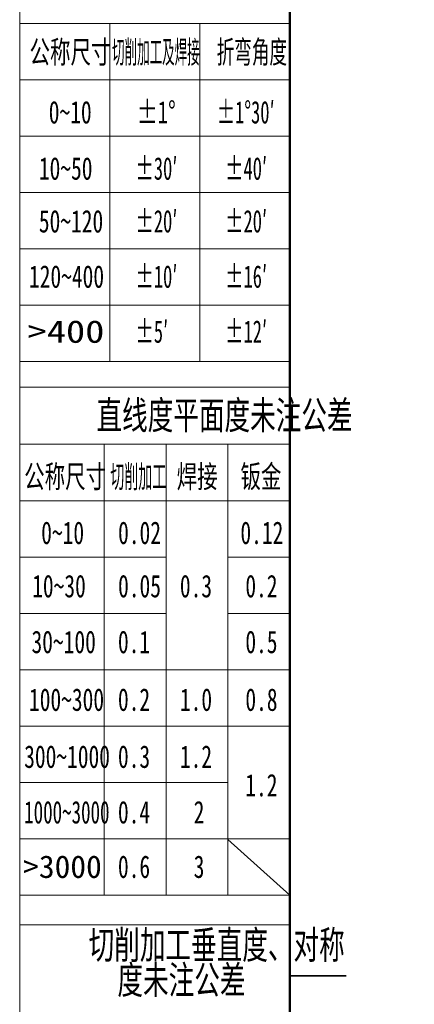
# Model space of a CAD drawing. Header units: millimetres. Extents: x 0 to 420, y 0 to 297.
# Tile 6 of 13: x 0 to 35, y 147 to 234. Entities that reach past the tile are written whole.
import ezdxf

# ---------------------------------------------------------------- set-up
doc = ezdxf.new("R2010")
doc.units = ezdxf.units.MM
doc.layers.get('0').update_dxf_attribs({"lineweight": 18})
doc.layers.add('标注层', color=150, linetype='Continuous', lineweight=18)
doc.styles.add('SLDTEXTSTYLE0', font='txt', dxfattribs={"width": 0.7})
doc.styles.add('SLDTEXTSTYLE10', font='txt', dxfattribs={"width": 1.253219})
doc.styles.add('SLDTEXTSTYLE11', font='txt', dxfattribs={"width": 0.477371})
doc.styles.add('SLDTEXTSTYLE12', font='txt', dxfattribs={"width": 0.618901})
doc.styles.add('SLDTEXTSTYLE2', font='txt', dxfattribs={"width": 0.7})
doc.styles.add('SLDTEXTSTYLE5', font='txt', dxfattribs={"width": 0.677991})
doc.styles.add('SLDTEXTSTYLE7', font='txt', dxfattribs={"width": 1.026693})
doc.styles.add('SLDTEXTSTYLE8', font='txt', dxfattribs={"width": 0.601124})
doc.styles.add('SLDTEXTSTYLE9', font='txt', dxfattribs={"width": 0.427578})

# ---------------------------------------------------------------- blocks, each defined once
blk = doc.blocks.new('SW_NOTE_18')
at = {"layer": '标注层', "color": 0, "char_height": 2.5, "attachment_point": 2, "style": 'SLDTEXTSTYLE0'}
for s, insert, width in [('切削加工垂直度、对称', (17.188, 3.223), 49.6257), ('度未注公差', (14.059, 0.112), 24.57821)]:
    blk.add_mtext(s, dxfattribs=dict(at, insert=insert, width=width))

msp = doc.modelspace()

# ---------------------------------------------------------------- linework, layer by layer
at = {"color": 7, "linetype": 'Continuous', "lineweight": 18}
msp.add_line((-0.0005, 297.3966), (-0.0005, 0.3966), dxfattribs=at)
at = {"color": 1, "linetype": 'Continuous', "lineweight": 18}
for p, q in [((-0.0005, 290.9894), (-0.0005, 0.3966)), ((7.993, 233.9946), (-0.0005, 233.9946)), ((7.993, 233.9946), (7.993, 203.9946)), ((7.993, 233.9946), (15.993, 233.9946)), ((15.993, 233.9946), (15.993, 203.9946)), ((15.993, 233.9946), (23.9959, 233.9946)), ((-0.0005, 228.9946), (23.9959, 228.9946)), ((-0.0005, 223.9946), (23.9959, 223.9946)), ((-0.0005, 218.9946), (23.9959, 218.9946)), ((-0.0005, 213.9946), (23.9959, 213.9946)), ((-0.0005, 208.9946), (23.9959, 208.9946)), ((-0.0005, 203.9946), (23.9959, 203.9946)), ((-0.0005, 201.7402), (23.9959, 201.7402)), ((7.4959, 196.6533), (-0.0005, 196.6533)), ((7.4959, 196.6533), (7.4959, 156.6533)), ((12.9959, 196.6533), (7.4959, 196.6533)), ((12.9959, 196.6533), (12.9959, 156.6533)), ((18.4959, 196.6533), (12.9959, 196.6533)), ((18.4959, 196.6533), (18.4959, 156.6533)), ((18.4959, 196.6533), (23.9959, 196.6533)), ((-0.0005, 191.6533), (23.9959, 191.6533)), ((-0.0005, 186.6533), (12.9959, 186.6533)), ((18.4959, 186.6533), (23.9959, 186.6533)), ((-0.0005, 181.6533), (12.9959, 181.6533)), ((18.4959, 181.6533), (23.9937, 181.6533)), ((-0.0005, 176.6533), (23.9959, 176.6533)), ((-0.0005, 171.6533), (23.9959, 171.6533)), ((-0.0048, 166.6533), (18.4959, 166.6533)), ((-0.0005, 161.6533), (23.9959, 161.6533)), ((18.4959, 161.5923), (23.9959, 156.6533)), ((-0.0005, 156.6533), (23.9959, 156.6533)), ((-0.0005, 154.0076), (23.9959, 154.0076))]:
    msp.add_line(p, q, dxfattribs=at)
at = {"color": 7, "linetype": 'Continuous', "lineweight": 50}
msp.add_line((23.9959, 5.9894), (23.9959, 290.9894), dxfattribs=at)
at = {"color": 7, "linetype": 'Continuous', "lineweight": 35}
msp.add_line((28.9959, 149.4894), (23.9959, 149.4894), dxfattribs=at)

# ---------------------------------------------------------------- block references
at = {"layer": '标注层', "color": 1}
msp.add_blockref('SW_NOTE_18', (0.3082, 150.2699), dxfattribs=at)

# ---------------------------------------------------------------- texts
for s, insert, char_height, width, attachment_point, style in [('公称尺寸', (0.8729, 232.4656), 2, 15.517318, 1, 'SLDTEXTSTYLE0'), ('切削加工及焊接', (8.2029, 232.4656), 2, 16.940673, 1, 'SLDTEXTSTYLE9'), ('折弯角度', (17.4942, 232.4656), 2, 13.392633, 1, 'SLDTEXTSTYLE8'), ('0~10', (2.5803, 227.1224), 2, 7.617877, 1, 'SLDTEXTSTYLE2'), ('%%P1%%D', (10.4111, 227.1224), 2, 6.620824, 1, 'SLDTEXTSTYLE5'), ('%%P1%%D30′', (17.4942, 227.1224), 2, 12.559791, 1, 'SLDTEXTSTYLE8'), ('10~50', (1.7025, 222.1322), 2, 9.35419, 1, 'SLDTEXTSTYLE2'), ('%%P30′', (10.2792, 222.1322), 2, 7.401545, 1, 'SLDTEXTSTYLE8'), ('%%P40′', (18.2442, 222.1322), 2, 7.401545, 1, 'SLDTEXTSTYLE8'), ('%%P20′', (10.2792, 217.4491), 2, 7.401545, 1, 'SLDTEXTSTYLE8'), ('%%P20′', (18.2442, 217.4491), 2, 7.401545, 1, 'SLDTEXTSTYLE8'), ('50~120', (1.7025, 217.4491), 2, 11.575419, 1, 'SLDTEXTSTYLE2'), ('120~400', (0.8248, 212.5439), 2, 13.358659, 1, 'SLDTEXTSTYLE2'), ('%%P10′', (10.2792, 212.5439), 2, 7.401545, 1, 'SLDTEXTSTYLE8'), ('%%P16′', (18.2456, 212.5439), 2, 7.401545, 1, 'SLDTEXTSTYLE8'), ('>400', (0.7005, 207.6613), 2, 13.49836, 1, 'SLDTEXTSTYLE10'), ('%%P5′', (10.2792, 207.6613), 2, 5.68213, 1, 'SLDTEXTSTYLE8'), ('%%P12′', (18.2456, 207.6613), 2, 7.401545, 1, 'SLDTEXTSTYLE8'), ('直线度平面度未注公差', (18.1914, 200.4886), 2.5, 49.547486, 2, 'SLDTEXTSTYLE0'), ('公称尺寸', (0.397, 194.7979), 2, 15.517318, 1, 'SLDTEXTSTYLE0'), ('切削加工', (8.05, 194.7979), 2, 10.678181, 1, 'SLDTEXTSTYLE11'), ('焊接', (13.9447, 194.7979), 2, 7.680447, 1, 'SLDTEXTSTYLE0'), ('钣金', (19.6093, 194.7979), 2, 7.711732, 1, 'SLDTEXTSTYLE0'), ('0~10', (1.9089, 189.8071), 2, 7.617877, 1, 'SLDTEXTSTYLE2'), ('0.02', (8.7387, 189.8071), 2, 7.57095, 1, 'SLDTEXTSTYLE2'), ('0.12', (19.6052, 189.8071), 2, 7.57095, 1, 'SLDTEXTSTYLE2'), ('10~30', (1.1075, 185.0772), 2, 9.35419, 1, 'SLDTEXTSTYLE2'), ('0.05', (8.7387, 185.0772), 2, 7.57095, 1, 'SLDTEXTSTYLE2'), ('0.3', (14.229, 185.0772), 2, 5.568715, 1, 'SLDTEXTSTYLE2'), ('0.2', (20.0441, 185.0772), 2, 5.568715, 1, 'SLDTEXTSTYLE2'), ('30~100', (1.0482, 180.1231), 2, 11.575419, 1, 'SLDTEXTSTYLE2'), ('0.1', (8.7269, 180.1231), 2, 5.412291, 1, 'SLDTEXTSTYLE2'), ('0.5', (20.0441, 180.1231), 2, 5.568715, 1, 'SLDTEXTSTYLE2'), ('100~300', (0.8248, 175.0026), 2, 13.358659, 1, 'SLDTEXTSTYLE2'), ('0.2', (8.7269, 175.0026), 2, 5.568715, 1, 'SLDTEXTSTYLE2'), ('1.0', (14.229, 175.0026), 2, 5.349721, 1, 'SLDTEXTSTYLE2'), ('0.8', (20.0441, 175.0026), 2, 5.584358, 1, 'SLDTEXTSTYLE2'), ('300~1000', (0.3984, 169.9445), 2, 15.579888, 1, 'SLDTEXTSTYLE2'), ('0.3', (8.7269, 169.9445), 2, 5.568715, 1, 'SLDTEXTSTYLE2'), ('1.2', (14.229, 169.9445), 2, 5.302793, 1, 'SLDTEXTSTYLE2'), ('1.2', (20.0413, 167.4098), 2, 5.302793, 1, 'SLDTEXTSTYLE2'), ('1000~3000', (0.3984, 165.012), 2, 15.351508, 1, 'SLDTEXTSTYLE12'), ('0.4', (8.7269, 165.012), 2, 5.678212, 1, 'SLDTEXTSTYLE2'), ('2', (15.454, 165.012), 2, 1.548603, 1, 'SLDTEXTSTYLE2'), ('>3000', (0.3082, 160.1784), 2, 13.995144, 1, 'SLDTEXTSTYLE7'), ('0.6', (8.7269, 160.1784), 2, 5.615642, 1, 'SLDTEXTSTYLE2'), ('3', (15.454, 160.1784), 2, 1.517318, 1, 'SLDTEXTSTYLE2')]:
    msp.add_mtext(s, dxfattribs=dict(at, insert=insert, char_height=char_height, width=width, attachment_point=attachment_point, style=style))

doc.saveas('drawing.dxf')
